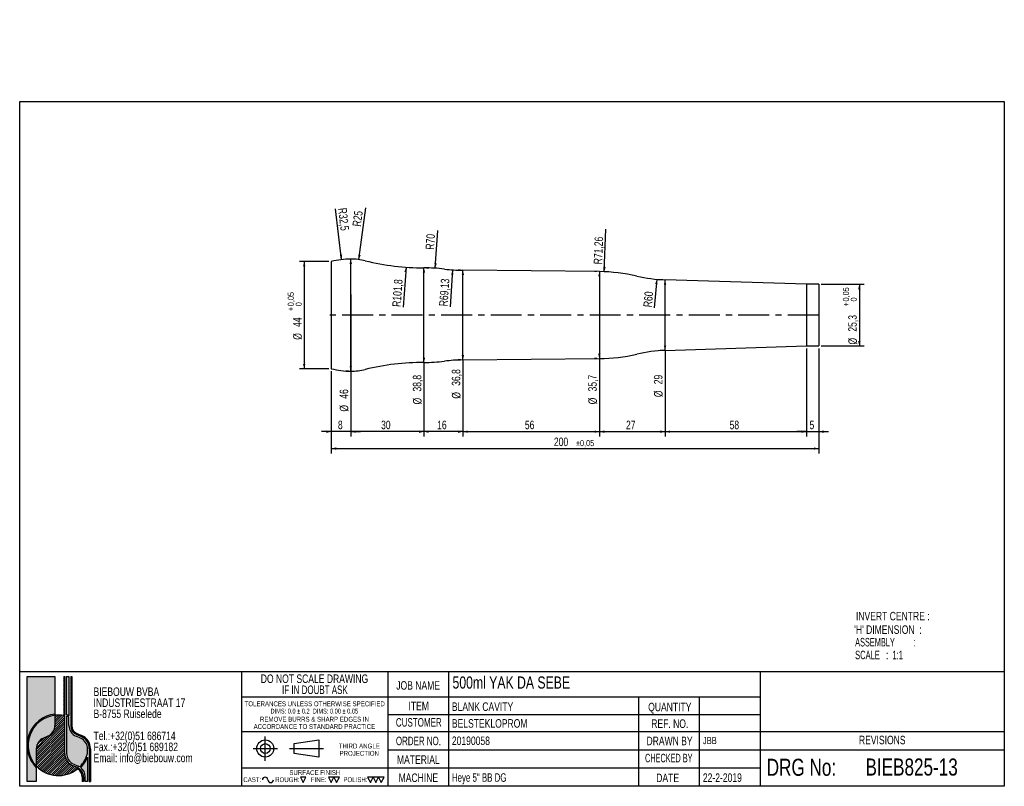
# Model space of a CAD drawing. Header units: millimetres. Extents: x 8 to 412, y 8 to 322.
import ezdxf

# ---------------------------------------------------------------- set-up
doc = ezdxf.new("R2010")
doc.units = ezdxf.units.MM
doc.linetypes.add('CENTERX2', pattern=[20.319999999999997, 12.7, -2.54, 2.54, -2.54])
for name, color, linetype in [('CENTERLINE', 4, 'CENTERX2'), ('DIMENSIONS', 2, 'Continuous'), ('HATCH', 3, 'Continuous'), ('TEXT', 2, 'Continuous')]:
    doc.layers.add(name, color=color, linetype=linetype)
doc.layers.add('OUTLINE', color=7, linetype='Continuous', lineweight=25)
doc.styles.add('SLDTEXTSTYLE0', font='TXT', dxfattribs={"width": 0.75})
doc.styles.add('SLDTEXTSTYLE1', font='TXT', dxfattribs={"width": 0.6607142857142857})
doc.styles.add('SLDTEXTSTYLE2', font='TXT', dxfattribs={"width": 0.6923076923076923})
doc.styles.add('SLDTEXTSTYLE3', font='TXT', dxfattribs={"width": 0.7025307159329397})
doc.styles.add('SLDTEXTSTYLE4', font='TXT', dxfattribs={"width": 0.6968736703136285})
doc.styles.add('SLDTEXTSTYLE5', font='TXT', dxfattribs={"width": 0.620207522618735})
doc.styles.add('SLDTEXTSTYLE6', font='TXT', dxfattribs={"width": 0.7})
doc.styles.add('SLDTEXTSTYLE7', font='TXT', dxfattribs={"width": 0.6911764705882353})
doc.styles.add('SLDTEXTSTYLE8', font='TXT', dxfattribs={"width": 0.625})
doc.dimstyles.new('SLDDIMSTYLE0', dxfattribs={"dimtxt": 3.5, "dimasz": 2, "dimexe": 0, "dimexo": 0.0625, "dimgap": 0.875, "dimtad": 1, "dimrnd": 1e-09, "dimzin": 12, "dimdsep": 46, "dimtxsty": 'SLDTEXTSTYLE0', "dimsah": 1, "dimcen": 0.09, "dimadec": 0, "dimazin": 3, "dimtol": 1, "dimtp": 0.05, "dimtfac": 1, "dimtofl": 0, "dimtmove": 0, "dimatfit": 3, "dimfxl": 0, "dimfrac": 2, "dimtolj": 1, "dimarcsym": 0})
doc.dimstyles.new('SLDDIMSTYLE1', dxfattribs={"dimtxt": 3.5, "dimasz": 2, "dimexe": 0, "dimexo": 0.0625, "dimgap": 0.875, "dimtad": 1, "dimrnd": 1e-09, "dimzin": 12, "dimdsep": 46, "dimtxsty": 'SLDTEXTSTYLE0', "dimsah": 1, "dimcen": 0, "dimadec": 0, "dimazin": 3, "dimtfac": 1, "dimtofl": 0, "dimtmove": 0, "dimatfit": 3, "dimfxl": 0, "dimfrac": 2, "dimtolj": 1, "dimtzin": 12, "dimarcsym": 0})
doc.dimstyles.new('SLDDIMSTYLE2', dxfattribs={"dimtxt": 3.5, "dimasz": 2, "dimexe": 0, "dimexo": 0.0625, "dimgap": 0.875, "dimtad": 1, "dimrnd": 1e-09, "dimzin": 12, "dimdsep": 46, "dimtxsty": 'SLDTEXTSTYLE0', "dimsah": 1, "dimcen": 0.09, "dimadec": 0, "dimazin": 3, "dimtfac": 1, "dimtofl": 0, "dimtmove": 0, "dimatfit": 3, "dimfxl": 0, "dimfrac": 2, "dimtolj": 1, "dimtzin": 12, "dimarcsym": 0})
doc.dimstyles.new('SLDDIMSTYLE3', dxfattribs={"dimtxt": 3.5, "dimasz": 2, "dimexe": 0, "dimexo": 0.0625, "dimgap": 0.875, "dimtad": 1, "dimrnd": 1e-09, "dimzin": 12, "dimdsep": 46, "dimtxsty": 'SLDTEXTSTYLE0', "dimsah": 1, "dimcen": 0.09, "dimadec": 0, "dimazin": 3, "dimtfac": 1, "dimtmove": 0, "dimatfit": 0, "dimfxl": 0, "dimfrac": 2, "dimtolj": 1, "dimtzin": 12, "dimarcsym": 0})
doc.dimstyles.new('SLDDIMSTYLE4', dxfattribs={"dimtxt": 3.5, "dimasz": 2, "dimexe": 0, "dimexo": 0.0625, "dimgap": 0.875, "dimtad": 1, "dimrnd": 1e-09, "dimzin": 12, "dimdsep": 46, "dimtxsty": 'SLDTEXTSTYLE0', "dimsah": 1, "dimcen": 0.09, "dimadec": 0, "dimazin": 3, "dimtol": 1, "dimtp": 0.05, "dimtm": 0.05, "dimtfac": 1, "dimtofl": 0, "dimtmove": 0, "dimatfit": 3, "dimfxl": 0, "dimfrac": 2, "dimtolj": 1, "dimarcsym": 0})
doc.dimstyles.new('SLDDIMSTYLE5', dxfattribs={"dimtxt": 3.5, "dimasz": 2, "dimexe": 0, "dimexo": 0.0625, "dimgap": 0.875, "dimtad": 1, "dimrnd": 1e-09, "dimzin": 12, "dimdsep": 46, "dimtxsty": 'SLDTEXTSTYLE0', "dimsah": 1, "dimcen": 0, "dimadec": 0, "dimazin": 3, "dimtfac": 1, "dimtofl": 0, "dimtmove": 0, "dimatfit": 3, "dimfxl": 0, "dimfrac": 2, "dimtolj": 1, "dimtzin": 12, "dimarcsym": 0})

# ---------------------------------------------------------------- blocks, each defined once
blk = doc.blocks.new('SW_NOTE_0')
at = {"layer": 'TEXT', "color": 0, "char_height": 3.5, "attachment_point": 2}
for s, insert, style in [('DO NOT SCALE DRAWING', (28.71093750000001, 4.497652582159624), 'SLDTEXTSTYLE0'), ('IF IN DOUBT ASK', (28.89079850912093, -0.02804194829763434), 'SLDTEXTSTYLE6')]:
    blk.add_mtext(s, dxfattribs=dict(at, insert=insert, style=style))
blk = doc.blocks.new('SW_NOTE_0_1')
at = {"layer": 'TEXT', "color": 0, "char_height": 2, "attachment_point": 2}
for s, insert, style in [('TOLERANCES UNLESS OTHERWISE SPECIFIED', (27.09375, 2.570087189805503), 'SLDTEXTSTYLE0'), ('DIMS: 0.0 ± 0.2  DIMS: 0.00 ± 0.05', (26.93194648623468, -0.4299128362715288), 'SLDTEXTSTYLE7')]:
    blk.add_mtext(s, dxfattribs=dict(at, insert=insert, style=style))
blk = doc.blocks.new('SW_NOTE_0_2')
at = {"layer": 'TEXT', "color": 0, "char_height": 2, "attachment_point": 2, "style": 'SLDTEXTSTYLE0'}
for s, insert in [('REMOVE BURRS & SHARP EDGES IN', (21.78125, 2.570087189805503)), ('ACCORDANCE TO STANDARD PRACTICE', (21.7472258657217, -0.4299128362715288))]:
    blk.add_mtext(s, dxfattribs=dict(at, insert=insert))
blk = doc.blocks.new('SW_NOTE_0_3')
at = {"layer": 'TEXT', "color": 0, "char_height": 2, "attachment_point": 2, "style": 'SLDTEXTSTYLE0'}
for s, insert in [('THIRD ANGLE', (8.34375000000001, 2.5700871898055)), ('PROJECTION', (8.329166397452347, -0.4299128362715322))]:
    blk.add_mtext(s, dxfattribs=dict(at, insert=insert))
blk = doc.blocks.new('SW_NOTE_0_4')
at = {"layer": 'TEXT', "color": 0, "char_height": 3.5, "attachment_point": 1, "style": 'SLDTEXTSTYLE0'}
for s, insert in [('BIEBOUW BVBA', (0, 4.497652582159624)), ('INDUSTRIESTRAAT 17', (0, -0.02804194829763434)), ('B-8755 Ruiselede', (0, -4.553736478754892)), ('Tel.:+32(0)51 686714', (0, -13.60512553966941)), ('Fax.:+32(0)51 689182', (0, -18.13082007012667)), ('Email: info@biebouw.com', (0, -22.65651460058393))]:
    blk.add_mtext(s, dxfattribs=dict(at, insert=insert))
blk = doc.blocks.new('_D')
at = {"layer": 'DIMENSIONS'}
for p, q in [((134.8672659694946, 223.2952952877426), (122.7406205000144, 223.2952952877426)), ((124.7406205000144, 223.2952952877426), (124.7406205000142, 179.2952952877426)), ((134.8672659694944, 179.2952952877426), (122.7406205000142, 179.2952952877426))]:
    blk.add_line(p, q, dxfattribs=at)
for points in [[(124.7406205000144, 223.2952952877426), (124.2406205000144, 221.2952952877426), (125.2406205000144, 221.2952952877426)], [(124.7406205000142, 179.2952952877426), (125.2406205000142, 181.2952952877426), (124.2406205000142, 181.2952952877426)]]:
    blk.add_solid(points, dxfattribs=at)
at = {"layer": 'DIMENSIONS', "attachment_point": 1, "rotation": 90.0000000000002, "style": 'SLDTEXTSTYLE0'}
for s, insert, char_height in [('0,05', (117.9922567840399, 204.9449305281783), 2.5), ('0', (121.2248956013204, 204.9449305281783), 2.5), ('+', (117.9922567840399, 202.9240965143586), 2.5), ('44', (120.1754112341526, 196.4588188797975), 3.5), ('%%c', (120.2288834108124, 191.1803814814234), 3.5)]:
    blk.add_mtext(s, dxfattribs=dict(at, insert=insert, char_height=char_height))
blk = doc.blocks.new('_D_1')
at = {"layer": 'DIMENSIONS'}
blk.add_line((140.0756566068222, 224.0733636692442), (137.6208722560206, 244.9710062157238), dxfattribs=at)
blk.add_solid([(140.0756566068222, 224.0733636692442), (140.3389124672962, 226.1180387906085), (139.3457411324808, 226.0013738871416)], dxfattribs=at)
at = {"layer": 'DIMENSIONS', "insert": (142.0971282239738, 245.4968187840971), "char_height": 3.5, "attachment_point": 1, "rotation": 276.6996634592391, "style": 'SLDTEXTSTYLE0'}
blk.add_mtext('R32,5', dxfattribs=at)
blk = doc.blocks.new('_D_2')
at = {"layer": 'DIMENSIONS'}
blk.add_line((147.1753829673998, 224.0754559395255), (150.0040334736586, 245.2640698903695), dxfattribs=at)
blk.add_solid([(147.1753829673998, 224.0754559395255), (147.9356355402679, 225.99170645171), (146.9444291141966, 226.1240311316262)], dxfattribs=at)
at = {"layer": 'DIMENSIONS', "insert": (144.4784206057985, 237.9244528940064), "char_height": 3.5, "attachment_point": 1, "rotation": 82.3960525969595, "style": 'SLDTEXTSTYLE0'}
blk.add_mtext('R25', dxfattribs=at)
blk = doc.blocks.new('_D_3')
at = {"layer": 'DIMENSIONS'}
blk.add_line((166.5095261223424, 220.9615390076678), (165.3174814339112, 204.5118170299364), dxfattribs=at)
blk.add_solid([(166.5095261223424, 220.9615390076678), (165.8662809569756, 219.0029079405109), (166.8636655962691, 218.9306315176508)], dxfattribs=at)
at = {"layer": 'DIMENSIONS', "insert": (160.8184103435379, 204.8378464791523), "char_height": 3.5, "attachment_point": 1, "rotation": 85.85525204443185, "style": 'SLDTEXTSTYLE0'}
blk.add_mtext('R101,8', dxfattribs=at)
blk = doc.blocks.new('_D_4')
at = {"layer": 'DIMENSIONS'}
for p, q in [((336.8672659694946, 213.9452952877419), (354.5192482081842, 213.9452952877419)), ((352.5192482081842, 213.9452952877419), (352.5192482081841, 188.6452952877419)), ((336.8672659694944, 188.645295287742), (354.5192482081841, 188.6452952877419))]:
    blk.add_line(p, q, dxfattribs=at)
for points in [[(352.5192482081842, 213.9452952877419), (352.0192482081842, 211.9452952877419), (353.0192482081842, 211.9452952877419)], [(352.5192482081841, 188.6452952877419), (353.0192482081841, 190.6452952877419), (352.0192482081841, 190.6452952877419)]]:
    blk.add_solid(points, dxfattribs=at)
at = {"layer": 'DIMENSIONS', "attachment_point": 1, "rotation": 90.0000000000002, "style": 'SLDTEXTSTYLE0'}
for s, insert, char_height in [('0,05', (345.7708844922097, 206.8845140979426), 2.5), ('+', (345.7708844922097, 204.8636800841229), 2.5), ('0', (349.0035233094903, 206.8845140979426), 2.5), ('25,3', (347.9540389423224, 194.5192353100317), 3.5), ('%%c', (348.0075111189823, 189.2407979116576), 3.5)]:
    blk.add_mtext(s, dxfattribs=dict(at, insert=insert, char_height=char_height))
blk = doc.blocks.new('_D_5')
at = {"layer": 'DIMENSIONS'}
blk.add_line((247.8755595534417, 219.0972545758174), (248.5374841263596, 236.5023966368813), dxfattribs=at)
blk.add_solid([(247.8755595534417, 219.0972545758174), (248.4512042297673, 221.0768083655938), (247.4519266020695, 221.1148112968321)], dxfattribs=at)
at = {"layer": 'DIMENSIONS', "insert": (243.4806576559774, 222.2127193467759), "char_height": 3.5, "attachment_point": 1, "rotation": 87.82206797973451, "style": 'SLDTEXTSTYLE0'}
blk.add_mtext('R71,26', dxfattribs=at)
blk = doc.blocks.new('_D_6')
at = {"layer": 'DIMENSIONS'}
for p, q in [((189.8672659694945, 181.8952952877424), (189.8672659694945, 151.4897847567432)), ((245.8672659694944, 182.4452952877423), (245.8672659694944, 151.4897847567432)), ((189.8672659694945, 153.4897847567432), (245.8672659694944, 153.4897847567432))]:
    blk.add_line(p, q, dxfattribs=at)
for points in [[(189.8672659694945, 153.4897847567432), (191.8672659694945, 152.9897847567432), (191.8672659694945, 153.9897847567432)], [(245.8672659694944, 153.4897847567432), (243.8672659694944, 153.9897847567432), (243.8672659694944, 152.9897847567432)]]:
    blk.add_solid(points, dxfattribs=at)
at = {"layer": 'DIMENSIONS', "insert": (215.2811547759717, 158.0015216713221), "char_height": 3.5, "attachment_point": 1, "style": 'SLDTEXTSTYLE0'}
blk.add_mtext('56', dxfattribs=at)
blk = doc.blocks.new('_D_7')
at = {"layer": 'DIMENSIONS'}
for p, q in [((330.8672659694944, 187.645295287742), (330.8672659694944, 151.4897847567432)), ((272.8672659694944, 185.7952952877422), (272.8672659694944, 151.4897847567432)), ((272.8672659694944, 153.4897847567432), (330.8672659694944, 153.4897847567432))]:
    blk.add_line(p, q, dxfattribs=at)
for points in [[(272.8672659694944, 153.4897847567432), (274.8672659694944, 152.9897847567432), (274.8672659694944, 153.9897847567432)], [(330.8672659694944, 153.4897847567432), (328.8672659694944, 153.9897847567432), (328.8672659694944, 152.9897847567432)]]:
    blk.add_solid(points, dxfattribs=at)
at = {"layer": 'DIMENSIONS', "insert": (299.2811547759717, 158.0015216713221), "char_height": 3.5, "attachment_point": 1, "style": 'SLDTEXTSTYLE0'}
blk.add_mtext('58', dxfattribs=at)
blk = doc.blocks.new('_D_8')
at = {"layer": 'DIMENSIONS'}
for p, q in [((330.8672659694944, 187.645295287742), (330.8672659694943, 151.4897847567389)), ((335.8672659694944, 187.645295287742), (335.8672659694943, 151.4897847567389)), ((330.8672659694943, 153.4897847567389), (326.8672659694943, 153.4897847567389)), ((330.8672659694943, 153.4897847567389), (335.8672659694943, 153.4897847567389)), ((335.8672659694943, 153.4897847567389), (339.8672659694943, 153.4897847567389))]:
    blk.add_line(p, q, dxfattribs=at)
for points in [[(330.8672659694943, 153.4897847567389), (328.8672659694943, 153.9897847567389), (328.8672659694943, 152.9897847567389)], [(335.8672659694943, 153.4897847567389), (337.8672659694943, 152.9897847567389), (337.8672659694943, 153.9897847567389)]]:
    blk.add_solid(points, dxfattribs=at)
at = {"layer": 'DIMENSIONS', "insert": (332.0742103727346, 158.0015216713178), "char_height": 3.5, "attachment_point": 1, "style": 'SLDTEXTSTYLE0'}
blk.add_mtext('5', dxfattribs=at)
blk = doc.blocks.new('_D_9')
at = {"layer": 'DIMENSIONS'}
for p, q in [((335.8672659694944, 187.645295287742), (335.8672659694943, 144.5529712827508)), ((135.8672659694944, 178.2952952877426), (135.8672659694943, 144.5529712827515)), ((135.8672659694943, 146.5529712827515), (335.8672659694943, 146.5529712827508))]:
    blk.add_line(p, q, dxfattribs=at)
for points in [[(135.8672659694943, 146.5529712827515), (137.8672659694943, 146.0529712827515), (137.8672659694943, 147.0529712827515)], [(335.8672659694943, 146.5529712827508), (333.8672659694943, 147.0529712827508), (333.8672659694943, 146.0529712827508)]]:
    blk.add_solid(points, dxfattribs=at)
at = {"layer": 'DIMENSIONS', "attachment_point": 1, "style": 'SLDTEXTSTYLE0'}
for s, insert, char_height in [('200', (227.1940022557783, 151.06470819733), 3.5), ('±0,05', (236.2453913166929, 150.0534182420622), 2.5)]:
    blk.add_mtext(s, dxfattribs=dict(at, insert=insert, char_height=char_height))
blk = doc.blocks.new('_D_10')
at = {"layer": 'DIMENSIONS'}
for p, q in [((271.8672659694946, 215.7952952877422), (270.7964170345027, 215.7952952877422)), ((272.7964170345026, 186.7952952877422), (272.7964170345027, 215.7952952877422)), ((271.8672659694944, 186.7952952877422), (270.7964170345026, 186.7952952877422)), ((272.7964170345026, 186.7952952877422), (272.7964170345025, 167.6474876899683))]:
    blk.add_line(p, q, dxfattribs=at)
for points in [[(272.7964170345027, 215.7952952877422), (272.2964170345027, 213.7952952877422), (273.2964170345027, 213.7952952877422)], [(272.7964170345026, 186.7952952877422), (273.2964170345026, 188.7952952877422), (272.2964170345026, 188.7952952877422)]]:
    blk.add_solid(points, dxfattribs=at)
at = {"layer": 'DIMENSIONS', "char_height": 3.5, "attachment_point": 1, "rotation": 89.99999999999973, "style": 'SLDTEXTSTYLE0'}
for s, insert in [('29', (268.2312077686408, 172.9259250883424)), ('%%c', (268.2846799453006, 167.6474876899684))]:
    blk.add_mtext(s, dxfattribs=dict(at, insert=insert))
blk = doc.blocks.new('_D_11')
at = {"layer": 'DIMENSIONS'}
for p, q in [((245.8672659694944, 182.4452952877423), (245.8672659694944, 151.4897847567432)), ((272.8672659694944, 185.7952952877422), (272.8672659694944, 151.4897847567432)), ((245.8672659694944, 153.4897847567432), (272.8672659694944, 153.4897847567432))]:
    blk.add_line(p, q, dxfattribs=at)
for points in [[(245.8672659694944, 153.4897847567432), (247.8672659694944, 152.9897847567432), (247.8672659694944, 153.9897847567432)], [(272.8672659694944, 153.4897847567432), (270.8672659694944, 153.9897847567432), (270.8672659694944, 152.9897847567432)]]:
    blk.add_solid(points, dxfattribs=at)
at = {"layer": 'DIMENSIONS', "insert": (256.7811547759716, 158.0015216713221), "char_height": 3.5, "attachment_point": 1, "style": 'SLDTEXTSTYLE0'}
blk.add_mtext('27', dxfattribs=at)
blk = doc.blocks.new('_D_12')
at = {"layer": 'DIMENSIONS'}
for p, q in [((188.8672659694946, 219.6952952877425), (187.8548674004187, 219.6952952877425)), ((189.8548674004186, 182.8952952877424), (189.8548674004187, 219.6952952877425)), ((188.8672659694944, 182.8952952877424), (187.8548674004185, 182.8952952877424)), ((189.8548674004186, 182.8952952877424), (189.8548674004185, 167.0173698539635))]:
    blk.add_line(p, q, dxfattribs=at)
for points in [[(189.8548674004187, 219.6952952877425), (189.3548674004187, 217.6952952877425), (190.3548674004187, 217.6952952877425)], [(189.8548674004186, 182.8952952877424), (190.3548674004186, 184.8952952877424), (189.3548674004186, 184.8952952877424)]]:
    blk.add_solid(points, dxfattribs=at)
at = {"layer": 'DIMENSIONS', "char_height": 3.5, "attachment_point": 1, "rotation": 89.99999999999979, "style": 'SLDTEXTSTYLE0'}
for s, insert in [('36,8', (185.2896581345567, 172.2958072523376)), ('%%c', (185.3431303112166, 167.0173698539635))]:
    blk.add_mtext(s, dxfattribs=dict(at, insert=insert))
blk = doc.blocks.new('_D_13')
at = {"layer": 'DIMENSIONS'}
for p, q in [((244.8672659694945, 219.1452952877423), (243.8415236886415, 219.1452952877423)), ((245.8415236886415, 219.1452952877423), (245.8415236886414, 183.4452952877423)), ((244.8672659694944, 183.4452952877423), (243.8415236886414, 183.4452952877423)), ((245.8415236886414, 183.4452952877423), (245.8415236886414, 164.7030586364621))]:
    blk.add_line(p, q, dxfattribs=at)
for points in [[(245.8415236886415, 219.1452952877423), (245.3415236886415, 217.1452952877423), (246.3415236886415, 217.1452952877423)], [(245.8415236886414, 183.4452952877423), (246.3415236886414, 185.4452952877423), (245.3415236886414, 185.4452952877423)]]:
    blk.add_solid(points, dxfattribs=at)
at = {"layer": 'DIMENSIONS', "char_height": 3.5, "attachment_point": 1, "rotation": 90.00000000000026, "style": 'SLDTEXTSTYLE0'}
for s, insert in [('35,7', (241.2763144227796, 169.9814960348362)), ('%%c', (241.3297865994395, 164.7030586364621))]:
    blk.add_mtext(s, dxfattribs=dict(at, insert=insert))
blk = doc.blocks.new('_D_14')
at = {"layer": 'DIMENSIONS'}
blk.add_line((269.410651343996, 216.0055367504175), (268.3621731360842, 204.3364723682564), dxfattribs=at)
blk.add_solid([(269.410651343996, 216.0055367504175), (268.7336763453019, 214.0583067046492), (269.7296640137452, 213.9688161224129)], dxfattribs=at)
at = {"layer": 'DIMENSIONS', "insert": (263.8708607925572, 204.7400216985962), "char_height": 3.5, "attachment_point": 1, "rotation": 84.86569865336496, "style": 'SLDTEXTSTYLE0'}
blk.add_mtext('R60', dxfattribs=at)
blk = doc.blocks.new('_D_15')
at = {"layer": 'DIMENSIONS'}
blk.add_line((178.5133973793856, 220.5409355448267), (179.5403093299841, 235.9785795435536), dxfattribs=at)
blk.add_solid([(178.5133973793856, 220.5409355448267), (179.1450414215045, 222.5033386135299), (178.147246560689, 222.5697119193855)], dxfattribs=at)
at = {"layer": 'DIMENSIONS', "insert": (174.5087285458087, 228.2893358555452), "char_height": 3.5, "attachment_point": 1, "rotation": 86.19429191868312, "style": 'SLDTEXTSTYLE0'}
blk.add_mtext('R70', dxfattribs=at)
blk = doc.blocks.new('_D_16')
at = {"layer": 'DIMENSIONS'}
blk.add_line((185.6366866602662, 219.8665081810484), (184.5611294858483, 204.759371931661), dxfattribs=at)
blk.add_solid([(185.6366866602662, 219.8665081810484), (184.9959179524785, 217.9070655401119), (185.9933931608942, 217.836049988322)], dxfattribs=at)
at = {"layer": 'DIMENSIONS', "insert": (180.0625812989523, 205.0796474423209), "char_height": 3.5, "attachment_point": 1, "rotation": 85.92768077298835, "style": 'SLDTEXTSTYLE0'}
blk.add_mtext('R69,13', dxfattribs=at)
blk = doc.blocks.new('_D_17')
at = {"layer": 'DIMENSIONS'}
for p, q in [((189.8672659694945, 181.8952952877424), (189.8672659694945, 151.4897847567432)), ((173.8672659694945, 180.8952952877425), (173.8672659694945, 151.4897847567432)), ((189.8672659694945, 153.4897847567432), (173.8672659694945, 153.4897847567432))]:
    blk.add_line(p, q, dxfattribs=at)
for points in [[(173.8672659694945, 153.4897847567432), (175.8672659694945, 152.9897847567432), (175.8672659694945, 153.9897847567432)], [(189.8672659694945, 153.4897847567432), (187.8672659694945, 153.9897847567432), (187.8672659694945, 152.9897847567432)]]:
    blk.add_solid(points, dxfattribs=at)
at = {"layer": 'DIMENSIONS', "insert": (179.2811547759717, 158.0015216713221), "char_height": 3.5, "attachment_point": 1, "style": 'SLDTEXTSTYLE0'}
blk.add_mtext('16', dxfattribs=at)
blk = doc.blocks.new('_D_18')
at = {"layer": 'DIMENSIONS'}
for p, q in [((143.8672659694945, 209.7952952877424), (143.8672659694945, 151.4897847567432)), ((173.8672659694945, 180.8952952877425), (173.8672659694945, 151.4897847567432)), ((173.8672659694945, 153.4897847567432), (143.8672659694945, 153.4897847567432))]:
    blk.add_line(p, q, dxfattribs=at)
for points in [[(143.8672659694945, 153.4897847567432), (145.8672659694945, 152.9897847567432), (145.8672659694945, 153.9897847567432)], [(173.8672659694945, 153.4897847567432), (171.8672659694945, 153.9897847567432), (171.8672659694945, 152.9897847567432)]]:
    blk.add_solid(points, dxfattribs=at)
at = {"layer": 'DIMENSIONS', "insert": (156.2811547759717, 158.0015216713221), "char_height": 3.5, "attachment_point": 1, "style": 'SLDTEXTSTYLE0'}
blk.add_mtext('30', dxfattribs=at)
blk = doc.blocks.new('_D_19')
at = {"layer": 'DIMENSIONS'}
for p, q in [((143.8672659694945, 209.7952952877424), (143.8672659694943, 151.4897847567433)), ((135.8672659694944, 178.2952952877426), (135.8672659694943, 151.4897847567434)), ((135.8672659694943, 153.4897847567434), (131.8672659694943, 153.4897847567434)), ((143.8672659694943, 153.4897847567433), (135.8672659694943, 153.4897847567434)), ((143.8672659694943, 153.4897847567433), (147.8672659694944, 153.4897847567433))]:
    blk.add_line(p, q, dxfattribs=at)
for points in [[(135.8672659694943, 153.4897847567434), (133.8672659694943, 153.9897847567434), (133.8672659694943, 152.9897847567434)], [(143.8672659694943, 153.4897847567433), (145.8672659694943, 152.9897847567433), (145.8672659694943, 153.9897847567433)]]:
    blk.add_solid(points, dxfattribs=at)
at = {"layer": 'DIMENSIONS', "insert": (138.5742103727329, 158.0015216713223), "char_height": 3.5, "attachment_point": 1, "style": 'SLDTEXTSTYLE0'}
blk.add_mtext('8', dxfattribs=at)
blk = doc.blocks.new('_D_20')
at = {"layer": 'DIMENSIONS'}
for p, q in [((142.8672659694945, 224.2952952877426), (141.845714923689, 224.2952952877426)), ((143.845714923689, 178.2952952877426), (143.845714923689, 224.2952952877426)), ((142.8672659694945, 178.2952952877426), (141.845714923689, 178.2952952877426)), ((143.845714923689, 178.2952952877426), (143.845714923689, 161.7194708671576))]:
    blk.add_line(p, q, dxfattribs=at)
for points in [[(143.845714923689, 224.2952952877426), (143.345714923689, 222.2952952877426), (144.345714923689, 222.2952952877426)], [(143.845714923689, 178.2952952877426), (144.345714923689, 180.2952952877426), (143.345714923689, 180.2952952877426)]]:
    blk.add_solid(points, dxfattribs=at)
at = {"layer": 'DIMENSIONS', "char_height": 3.5, "attachment_point": 1, "rotation": 89.99999999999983, "style": 'SLDTEXTSTYLE0'}
for s, insert in [('46', (139.2805056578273, 166.9979082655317)), ('%%c', (139.3339778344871, 161.7194708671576))]:
    blk.add_mtext(s, dxfattribs=dict(at, insert=insert))
blk = doc.blocks.new('_D_21')
at = {"layer": 'DIMENSIONS'}
for p, q in [((173.8799860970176, 181.8952952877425), (173.8799860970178, 220.6952952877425)), ((174.8672659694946, 220.6952952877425), (175.8799860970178, 220.6952952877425)), ((173.8799860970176, 181.8952952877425), (173.8799860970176, 164.6628694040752)), ((174.8672659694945, 181.8952952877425), (175.8799860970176, 181.8952952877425))]:
    blk.add_line(p, q, dxfattribs=at)
for points in [[(173.8799860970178, 220.6952952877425), (173.3799860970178, 218.6952952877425), (174.3799860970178, 218.6952952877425)], [(173.8799860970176, 181.8952952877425), (174.3799860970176, 183.8952952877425), (173.3799860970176, 183.8952952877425)]]:
    blk.add_solid(points, dxfattribs=at)
at = {"layer": 'DIMENSIONS', "char_height": 3.5, "attachment_point": 1, "rotation": 89.99999999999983, "style": 'SLDTEXTSTYLE0'}
for s, insert in [('38,8', (169.3147768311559, 169.9413068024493)), ('%%c', (169.3682490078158, 164.6628694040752))]:
    blk.add_mtext(s, dxfattribs=dict(at, insert=insert))

msp = doc.modelspace()

# ---------------------------------------------------------------- hatches: boundary and pattern name
at = {"layer": 'HATCH'}
h = msp.add_hatch(color=256, dxfattribs=at)
edge = h.paths.add_edge_path(flags=0)
edge.add_arc((23.90000000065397, 24.81111111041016), 12.89999999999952, 96.37937020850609, 180, ccw=False)
edge.add_line((22.46666666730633, 37.63123418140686), (22.46666666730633, 52.99999999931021))
edge.add_line((22.46666666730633, 52.99999999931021), (11.00000000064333, 52.99999999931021))
edge.add_line((11.00000000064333, 52.99999999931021), (11.00000000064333, 24.81111111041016))
h = msp.add_hatch(dxfattribs=at)
h.set_pattern_fill('LINE', color=256, scale=0.2, angle=45.0000000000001, style=0)
h.set_pattern_definition([(45.0000000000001, (0, 0), (-0.4490128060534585, 0.4490128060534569), [])])
edge = h.paths.add_edge_path(flags=0)
edge.add_arc((19.60000000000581, 23.37777777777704), 4.77777777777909, 112.6198649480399, 179.9999999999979)
edge.add_line((14.82222222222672, 23.37777777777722), (14.82222222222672, 16.33139675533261))
edge.add_arc((23.90000000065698, 24.81111111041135), 12.42222222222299, 223.0490797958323, 308.8040060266)
edge.add_arc((30.11111111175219, 11.91111111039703), 3.583333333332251, 4.382627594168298e-11, 63.954669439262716, ccw=False)
edge.add_line((33.69444444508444, 11.91111111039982), (33.69444444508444, 9.999999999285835))
edge.add_line((33.69444444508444, 9.999999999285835), (34.17222222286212, 9.999999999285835))
edge.add_line((34.17222222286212, 9.999999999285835), (34.17222222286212, 11.91111111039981))
edge.add_arc((30.11111111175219, 11.91111111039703), 4.061111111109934, 3.922132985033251e-11, 67.38013505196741)
edge.add_line((31.67307692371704, 15.65982905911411), (29.90897435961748, 16.39487179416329))
edge.add_arc((32.02222222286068, 21.46666666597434), 5.494444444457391, 179.9999999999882, 247.3801350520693, ccw=False)
edge.add_line((26.52777777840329, 21.46666666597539), (26.5277777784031, 53.00000000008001))
edge.add_line((26.5277777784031, 53.00000000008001), (26.05000000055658, 53.00000000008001))
edge.add_line((26.05000000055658, 53.00000000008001), (26.05000000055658, 37.04586100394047))
edge.add_arc((23.90000000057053, 24.81111111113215), 12.42222222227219, 80.0332336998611, 96.62580956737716)
edge.add_line((22.46666666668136, 37.15036394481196), (22.46666666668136, 32.93333333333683))
edge.add_arc((17.6888888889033, 32.93333333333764), 4.777777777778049, 292.6198649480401, 359.9999999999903, ccw=False)
edge.add_line((19.52649572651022, 28.52307692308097), (17.7623931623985, 27.78803418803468))
h = msp.add_hatch(color=256, dxfattribs=at)
edge = h.paths.add_edge_path(flags=0)
edge.add_arc((23.90000000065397, 24.81111111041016), 12.90000000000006, 70.52877936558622, 74.97388624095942, ccw=False)
edge.add_line((28.20000000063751, 36.97334774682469), (28.20000000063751, 52.99999999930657))
edge.add_line((28.20000000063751, 52.99999999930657), (27.24444444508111, 52.99999999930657))
edge.add_line((27.24444444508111, 52.99999999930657), (27.24444444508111, 37.27003126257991))
h = msp.add_hatch(dxfattribs=at)
h.set_pattern_fill('ANSI31', color=256, scale=0.2, style=0)
h.set_pattern_definition([(45, (0, 0), (-0.4490128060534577, 0.4490128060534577), [])])
edge = h.paths.add_edge_path(flags=0)
edge.add_line((36.56111111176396, 23.37777777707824), (36.56111111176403, 9.999999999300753))
edge.add_line((36.56111111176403, 9.999999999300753), (37.03888888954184, 9.999999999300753))
edge.add_line((37.03888888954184, 9.999999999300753), (37.03888888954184, 23.37777777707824))
edge.add_arc((31.06666666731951, 23.37777777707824), 5.972222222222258, 0, 67.38013505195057)
edge.add_line((33.36367521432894, 28.89059828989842), (31.59957265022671, 29.62564102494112))
edge.add_arc((32.977777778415, 32.9333333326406), 3.583333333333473, 179.9999999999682, 247.38013505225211, ccw=False)
edge.add_line((29.39444444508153, 32.93333333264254), (29.39444444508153, 52.99999999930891))
edge.add_line((29.39444444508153, 52.99999999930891), (28.91666666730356, 52.99999999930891))
edge.add_line((28.91666666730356, 52.99999999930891), (28.91666666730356, 32.93333333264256))
edge.add_arc((32.977777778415, 32.9333333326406), 4.061111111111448, 179.9999999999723, 247.3801350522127)
edge.add_line((31.41581196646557, 29.18461538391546), (33.17991453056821, 28.4495726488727))
edge.add_arc((31.06666666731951, 23.37777777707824), 5.494444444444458, -7.958078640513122e-13, 67.38013505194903, ccw=False)
h = msp.add_hatch(color=256, dxfattribs=at)
edge = h.paths.add_edge_path(flags=0)
edge.add_arc((19.60000000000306, 23.37777777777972), 4.787777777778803, 112.6198649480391, 179.9999999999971, ccw=False)
edge.add_line((17.75854700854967, 27.79726495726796), (19.52264957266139, 28.53230769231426))
edge.add_arc((17.68888888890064, 32.93333333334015), 4.76777777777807, 292.6198649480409, 359.9999999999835)
edge.add_line((22.45666666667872, 32.93333333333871), (22.45666666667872, 37.14919823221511))
edge.add_arc((23.90000000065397, 24.81111111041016), 12.42222222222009, 96.67224550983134, 222.9814690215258)
edge.add_line((14.81222222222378, 16.34211471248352), (14.81222222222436, 23.37777777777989))
h = msp.add_hatch(color=256, dxfattribs=at)
edge = h.paths.add_edge_path(flags=0)
edge.add_line((28.20000000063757, 32.9333333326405), (28.20000000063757, 36.46536376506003))
edge.add_arc((23.90000000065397, 24.81111111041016), 12.42222222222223, 69.74775325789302, 74.38150172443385)
edge.add_line((27.24444444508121, 36.77465140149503), (27.24444444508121, 21.46666666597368))
edge.add_arc((32.02222222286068, 21.46666666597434), 4.77777777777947, 180.0000000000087, 247.3801350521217)
edge.add_line((30.18461538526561, 17.05641025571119), (31.94871794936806, 16.32136752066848))
edge.add_arc((30.11111111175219, 11.91111111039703), 4.777777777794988, 58.20753195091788, 67.38013505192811, ccw=False)
edge.add_arc((23.90000000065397, 24.81111111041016), 12.42222222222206, 314.6385798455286, 344.0576313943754)
edge.add_line((35.84444444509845, 21.39909530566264), (35.84444444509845, 23.37777777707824))
edge.add_arc((31.06666666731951, 23.37777777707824), 4.77777777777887, 0, 67.38013505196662)
edge.add_line((32.9042735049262, 27.78803418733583), (31.14017094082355, 28.52307692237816))
edge.add_arc((32.977777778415, 32.9333333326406), 4.777777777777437, 180.0000000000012, 247.3801350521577, ccw=False)
h = msp.add_hatch(color=256, dxfattribs=at)
edge = h.paths.add_edge_path(flags=0)
edge.add_arc((23.90000000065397, 24.81111111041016), 12.89999999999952, 180, 225.2750868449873, ccw=False)
edge.add_line((11.00000000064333, 24.81111111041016), (11.00000000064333, 9.999999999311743))
edge.add_line((11.00000000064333, 9.999999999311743), (14.82222222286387, 9.999999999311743))
edge.add_line((14.82222222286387, 9.999999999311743), (14.82222222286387, 15.64574419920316))
h = msp.add_hatch(color=256, dxfattribs=at)
edge = h.paths.add_edge_path(flags=0)
edge.add_arc((23.90000000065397, 24.81111111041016), 12.89999999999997, 315.0375474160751, 337.8083934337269, ccw=False)
edge.add_arc((30.11111111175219, 11.91111111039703), 4.77777777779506, 5.638867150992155e-11, 52.37874481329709, ccw=False)
edge.add_line((34.88888888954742, 11.91111111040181), (34.88888888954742, 9.999999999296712))
edge.add_line((34.88888888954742, 9.999999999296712), (35.84444444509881, 9.999999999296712))
edge.add_line((35.84444444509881, 9.999999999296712), (35.84444444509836, 19.93871468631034))

# ---------------------------------------------------------------- linework, layer by layer
at = {"layer": 'CENTERLINE'}
msp.add_line((335.8672659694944, 201.295295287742), (133.5588978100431, 201.2952952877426), dxfattribs=at)
at = {"layer": 'OUTLINE'}
for p, q in [((8.000000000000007, 289), (412, 289)), ((8.000000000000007, 8.000000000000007), (8.000000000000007, 289)), ((412, 289), (412, 8.000000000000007)), ((135.8672659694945, 223.2952952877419), (135.8672659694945, 179.2952952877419)), ((245.8672659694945, 219.1452952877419), (189.8672659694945, 219.6952952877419)), ((330.8672659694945, 213.9452952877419), (272.8672659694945, 215.7952952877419)), ((335.8672659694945, 213.9452952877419), (330.8672659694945, 213.9452952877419)), ((330.8672659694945, 213.9452952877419), (330.8672659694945, 188.645295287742)), ((335.8672659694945, 213.9452952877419), (335.8672659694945, 188.645295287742)), ((272.8672659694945, 186.7952952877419), (330.8672659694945, 188.645295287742)), ((330.8672659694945, 188.645295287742), (335.8672659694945, 188.645295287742)), ((189.8672659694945, 182.8952952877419), (245.8672659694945, 183.4452952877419)), ((412, 55.00000000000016), (8.000000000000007, 55.00000000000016)), ((11.00000000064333, 52.99999999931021), (22.46666666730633, 52.99999999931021)), ((11.00000000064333, 9.999999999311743), (11.00000000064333, 52.99999999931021)), ((22.46666666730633, 52.99999999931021), (22.46666666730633, 37.63123418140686)), ((26.05000000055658, 53.00000000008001), (26.5277777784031, 53.00000000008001)), ((26.05000000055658, 53.00000000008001), (26.05000000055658, 37.04586100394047)), ((26.52777777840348, 21.46666666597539), (26.5277777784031, 53.00000000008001)), ((27.24444444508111, 52.99999999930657), (28.20000000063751, 52.99999999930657)), ((27.24444444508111, 37.27003126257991), (27.24444444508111, 52.99999999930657)), ((28.20000000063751, 52.99999999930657), (28.20000000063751, 36.97334774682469)), ((28.91666666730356, 52.99999999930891), (29.39444444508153, 52.99999999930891)), ((28.91666666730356, 52.99999999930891), (28.91666666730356, 32.93333333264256)), ((29.39444444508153, 52.99999999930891), (29.39444444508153, 32.93333333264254)), ((99.00000000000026, 55.00000000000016), (99.00000000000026, 8.000000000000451)), ((158.9999999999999, 55.00000000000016), (158.9999999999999, 8.000000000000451)), ((183.9999999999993, 55.00000000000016), (183.9999999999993, 8.000000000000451)), ((311.9999999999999, 8.000000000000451), (311.9999999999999, 55.00000000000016)), ((158.9999999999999, 44.50000000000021), (99.00000000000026, 44.50000000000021)), ((311.9999999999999, 44.50000000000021), (158.9999999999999, 44.50000000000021)), ((261.9999999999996, 8.000000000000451), (261.9999999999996, 44.50000000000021)), ((287.0000000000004, 8.000000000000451), (287, 44.50000000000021)), ((22.45666666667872, 37.14919823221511), (22.45666666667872, 32.93333333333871)), ((22.46666666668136, 37.15036394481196), (22.46666666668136, 32.93333333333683)), ((27.24444444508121, 36.77465140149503), (27.24444444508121, 21.46666666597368)), ((28.20000000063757, 32.9333333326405), (28.20000000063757, 36.46536376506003)), ((158.9999999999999, 37.49999999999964), (311.9999999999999, 37.49999999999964)), ((19.52264957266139, 28.53230769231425), (17.75854700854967, 27.79726495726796)), ((19.52649572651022, 28.52307692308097), (17.7623931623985, 27.78803418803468)), ((32.9042735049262, 27.78803418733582), (31.14017094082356, 28.52307692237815)), ((31.41581196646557, 29.18461538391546), (33.17991453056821, 28.4495726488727)), ((31.59957265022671, 29.62564102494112), (33.36367521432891, 28.89059828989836)), ((99.00000000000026, 30.49999999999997), (412, 30.49999999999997)), ((108.7756903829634, 18.50000000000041), (108.7756903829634, 28.50000000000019)), ((120.6745526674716, 25.50000000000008), (130.6745526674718, 27.00000000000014)), ((120.6745526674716, 21.50000000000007), (120.6745526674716, 25.50000000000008)), ((130.6745526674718, 27.00000000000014), (130.6745526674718, 20.00000000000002)), ((14.81222222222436, 23.37777777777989), (14.81222222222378, 16.34211471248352)), ((14.82222222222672, 23.37777777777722), (14.82222222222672, 16.33139675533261)), ((35.84444444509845, 21.39909530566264), (35.84444444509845, 23.37777777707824)), ((36.56111111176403, 23.37777777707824), (36.56111111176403, 9.999999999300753)), ((37.03888888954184, 23.37777777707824), (37.03888888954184, 9.999999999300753)), ((103.775690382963, 23.5000000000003), (113.7756903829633, 23.5000000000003)), ((118.6745526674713, 23.5000000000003), (132.6745526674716, 23.5000000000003)), ((130.6745526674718, 20.00000000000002), (120.6745526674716, 21.50000000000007)), ((158.9999999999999, 23.00000000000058), (311.9999999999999, 23.00000000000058)), ((311.9999999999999, 23.00000000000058), (412, 23.00000000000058)), ((31.67307692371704, 15.65982905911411), (29.90897435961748, 16.39487179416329)), ((30.18461538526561, 17.05641025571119), (31.94871794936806, 16.32136752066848)), ((35.84444444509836, 19.93871468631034), (35.84444444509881, 9.999999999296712)), ((14.82222222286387, 15.64574419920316), (14.82222222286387, 9.999999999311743)), ((311.9999999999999, 15.50000000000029), (99.00000000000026, 15.50000000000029)), ((14.82222222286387, 9.999999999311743), (11.00000000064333, 9.999999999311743)), ((33.69444444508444, 11.91111111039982), (33.69444444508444, 9.999999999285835)), ((34.17222222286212, 9.999999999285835), (33.69444444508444, 9.999999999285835)), ((34.17222222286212, 11.91111111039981), (34.17222222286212, 9.999999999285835)), ((34.88888888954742, 9.999999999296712), (34.88888888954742, 11.91111111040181)), ((35.84444444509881, 9.999999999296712), (34.88888888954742, 9.999999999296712)), ((36.56111111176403, 9.999999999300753), (37.03888888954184, 9.999999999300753)), ((125.4186458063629, 11.75000000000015), (123.1686458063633, 11.75000000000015)), ((123.1686458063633, 11.75000000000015), (124.2936458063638, 9.500000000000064)), ((124.2936458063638, 9.500000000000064), (125.4186458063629, 11.75000000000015)), ((136.9316093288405, 11.75000000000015), (134.6816093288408, 11.75000000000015)), ((134.6816093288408, 11.75000000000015), (135.8066093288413, 9.500000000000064)), ((135.8066093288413, 9.500000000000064), (136.9316093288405, 11.75000000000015)), ((139.181609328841, 11.75000000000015), (136.9316093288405, 11.75000000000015)), ((136.9316093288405, 11.75000000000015), (138.0566093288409, 9.500000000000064)), ((138.0566093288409, 9.500000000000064), (139.181609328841, 11.75000000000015)), ((152.9999999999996, 11.75000000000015), (150.75, 11.75000000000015)), ((150.75, 11.75000000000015), (151.875, 9.500000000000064)), ((151.875, 9.500000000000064), (152.9999999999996, 11.75000000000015)), ((155.2499999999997, 11.75000000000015), (152.9999999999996, 11.75000000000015)), ((152.9999999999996, 11.75000000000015), (154.1249999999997, 9.500000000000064)), ((154.1249999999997, 9.500000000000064), (155.2499999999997, 11.75000000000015)), ((157.4999999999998, 11.75000000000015), (155.2499999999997, 11.75000000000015)), ((155.2499999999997, 11.75000000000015), (156.3749999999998, 9.500000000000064)), ((156.3749999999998, 9.500000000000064), (157.4999999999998, 11.75000000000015)), ((412, 8.000000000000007), (8.000000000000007, 8.000000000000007))]:
    msp.add_line(p, q, dxfattribs=at)
for radius in [3.500000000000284, 1.999999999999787]:
    msp.add_circle((108.7756903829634, 23.5000000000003), radius, dxfattribs=at)
for centre, radius, start, end in [((143.8672659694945, 191.7952952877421), 32.49999999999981, 90, 104.2500326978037), ((143.8672659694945, 199.2952952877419), 24.99999999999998, 76.31445317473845, 90), ((173.8672659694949, 322.4952952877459), 101.800000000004, 256.3144531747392, 270.0000000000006), ((173.8672659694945, 150.6952952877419), 70.00000000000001, 83.11496218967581, 90), ((190.5462201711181, 288.8251776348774), 69.13321641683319, 263.1149621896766, 269.4372916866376), ((245.1674087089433, 147.8871014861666), 71.26163051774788, 76.96181310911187, 89.43729168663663), ((274.7800862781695, 275.7647968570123), 60.00000000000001, 256.9618131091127, 268.1730816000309), ((274.7800862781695, 126.8257937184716), 60.00000000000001, 91.82691839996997, 103.0381868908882), ((173.867265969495, 80.09529528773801), 101.8000000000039, 90.00000000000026, 103.6855468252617), ((173.8672659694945, 251.895295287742), 70.00000000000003, 270.0000000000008, 276.885037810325), ((190.5462201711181, 113.7654129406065), 69.13321641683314, 90.56270831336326, 96.88503781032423), ((245.1674087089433, 254.7034890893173), 71.26163051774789, 270.5627083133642, 283.0381868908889), ((143.8672659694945, 210.7952952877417), 32.49999999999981, 255.7499673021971, 270.0000000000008), ((143.8672659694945, 203.2952952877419), 25.00000000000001, 270.0000000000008, 283.6855468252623), ((23.90000000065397, 24.81111111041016), 12.89999999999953, 96.37937020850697, 225.2750868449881), ((23.90000000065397, 24.81111111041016), 12.4222222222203, 96.67224550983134, 222.9814690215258), ((23.90000000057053, 24.81111111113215), 12.42222222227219, 80.0332336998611, 96.62580956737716), ((23.90000000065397, 24.81111111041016), 12.90000000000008, 70.52877936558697, 74.97388624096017), ((23.90000000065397, 24.81111111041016), 12.42222222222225, 69.74775325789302, 74.38150172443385), ((17.68888888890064, 32.93333333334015), 4.76777777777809, 292.6198649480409, 359.9999999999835), ((17.6888888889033, 32.93333333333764), 4.777777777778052, 292.6198649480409, 359.9999999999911), ((32.977777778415, 32.9333333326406), 4.777777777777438, 180.000000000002, 247.3801350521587), ((32.977777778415, 32.9333333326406), 4.061111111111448, 179.9999999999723, 247.3801350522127), ((32.977777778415, 32.9333333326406), 3.583333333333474, 179.999999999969, 247.380135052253), ((31.06666666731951, 23.37777777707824), 5.494444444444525, 0, 67.38013505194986), ((31.06666666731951, 23.37777777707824), 5.972222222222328, 0, 67.38013505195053), ((19.60000000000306, 23.37777777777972), 4.787777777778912, 112.6198649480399, 179.9999999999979), ((19.60000000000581, 23.37777777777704), 4.777777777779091, 112.6198649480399, 179.9999999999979), ((31.06666666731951, 23.37777777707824), 4.777777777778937, 0, 67.38013505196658), ((32.02222222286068, 21.46666666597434), 5.494444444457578, 179.999999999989, 247.3801350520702), ((32.02222222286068, 21.46666666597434), 4.77777777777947, 180.0000000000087, 247.3801350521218), ((23.90000000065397, 24.81111111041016), 12.42222222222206, 314.6385798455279, 344.0576313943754), ((23.90000000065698, 24.81111111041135), 12.42222222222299, 223.0490797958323, 308.8040060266), ((30.11111111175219, 11.91111111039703), 4.777777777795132, 58.20753195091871, 67.38013505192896), ((23.90000000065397, 24.81111111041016), 12.89999999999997, 315.0375474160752, 337.8083934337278), ((30.11111111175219, 11.91111111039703), 4.061111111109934, 3.922132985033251e-11, 67.38013505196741), ((30.11111111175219, 11.91111111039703), 3.583333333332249, 4.462125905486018e-11, 63.95466943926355), ((30.11111111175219, 11.91111111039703), 4.777777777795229, 5.721803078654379e-11, 52.37874481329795), ((108.7083627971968, 10.62500000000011), 1.125000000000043, 0, 180), ((110.9583627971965, 10.62500000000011), 1.125000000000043, 180, 0)]:
    msp.add_arc(centre, radius, start, end, dxfattribs=at)

# ---------------------------------------------------------------- block references
at = {"layer": 'TEXT'}
for name, p in [('SW_NOTE_0', (100.2468611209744, 49.38226448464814)), ('SW_NOTE_0_4', (38.31160759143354, 44.05647200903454)), ('SW_NOTE_0_1', (101.9558864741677, 40.27512196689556)), ('SW_NOTE_0_2', (107.1794997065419, 33.95369339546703)), ('SW_NOTE_0_3', (138.9888554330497, 22.95369339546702))]:
    msp.add_blockref(name, p, dxfattribs=at)

# ---------------------------------------------------------------- texts
for s, insert, char_height, attachment_point, style in [('INVERT CENTRE :', (351.1320095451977, 79.56570520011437), 3.5, 1, 'SLDTEXTSTYLE0'), ("'H' DIMENSION  :", (350.4439605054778, 74.03884452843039), 3.5, 1, 'SLDTEXTSTYLE0'), ('ASSEMBLY         :', (350.795641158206, 68.87763590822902), 3.5, 1, 'SLDTEXTSTYLE8'), ('SCALE   :  1:1', (350.795641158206, 63.64091564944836), 3.5, 1, 'SLDTEXTSTYLE1'), ('500ml YAK DA SEBE', (185.5960759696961, 53.07133401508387), 5, 1, 'SLDTEXTSTYLE0'), ('JOB NAME', (171.4869663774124, 51.12779620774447), 3.5, 2, 'SLDTEXTSTYLE0'), ('ITEM', (171.7190840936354, 42.70142053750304), 3.5, 2, 'SLDTEXTSTYLE0'), ('BLANK CAVITY', (185.3356476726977, 42.42155950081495), 3.5, 1, 'SLDTEXTSTYLE0'), ('QUANTITY', (274.7433903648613, 42.28181035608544), 3.5, 2, 'SLDTEXTSTYLE0'), ('CUSTOMER', (171.755512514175, 35.97384856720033), 3.5, 2, 'SLDTEXTSTYLE3'), ('BELSTEKLOPROM', (185.3356476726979, 35.54554165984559), 3.5, 1, 'SLDTEXTSTYLE0'), ('REF. NO.', (274.7426170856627, 35.47023184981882), 3.5, 2, 'SLDTEXTSTYLE0'), ('ORDER NO.', (171.6076364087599, 28.37054846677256), 3.5, 2, 'SLDTEXTSTYLE4'), ('20190058', (185.3356476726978, 28.42402081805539), 3.5, 1, 'SLDTEXTSTYLE0'), ('DRAWN BY', (274.6478254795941, 28.36068984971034), 3.5, 2, 'SLDTEXTSTYLE0'), ('JBB', (288.3193237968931, 28.28969580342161), 3, 1, 'SLDTEXTSTYLE0'), ('REVISIONS', (361.9190129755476, 28.73985664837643), 3.5, 2, 'SLDTEXTSTYLE0'), ('MATERIAL', (171.5708199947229, 20.70349958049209), 3.5, 2, 'SLDTEXTSTYLE0'), ('CHECKED BY', (274.3364078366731, 21.33873367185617), 3.5, 2, 'SLDTEXTSTYLE5'), ('DRG No:', (314.519950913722, 19.30280210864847), 7, 1, 'SLDTEXTSTYLE0'), ('BIEB825-13', (355.0468968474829, 19.40974681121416), 7, 1, 'SLDTEXTSTYLE0'), ('SURFACE FINISH', (129.1010282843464, 14.6361651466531), 2, 2, 'SLDTEXTSTYLE0'), ('MACHINE', (171.5683901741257, 13.25378664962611), 3.5, 2, 'SLDTEXTSTYLE0'), ('Heye 5" BB DG', (185.3285701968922, 13.3530924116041), 3.5, 1, 'SLDTEXTSTYLE2'), ('DATE', (273.8670044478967, 13.2055930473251), 3.5, 2, 'SLDTEXTSTYLE0'), ('22-2-2019', (288.3193237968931, 13.30489880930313), 3.5, 1, 'SLDTEXTSTYLE0'), ('CAST:', (99.74144781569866, 11.7193822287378), 2, 1, 'SLDTEXTSTYLE0'), ('ROUGH:', (112.8177506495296, 11.7193822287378), 2, 1, 'SLDTEXTSTYLE0'), ('FINE:', (127.4722044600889, 11.71938222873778), 2, 1, 'SLDTEXTSTYLE0'), ('POLISH:', (140.8244601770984, 11.71938222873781), 2, 1, 'SLDTEXTSTYLE0')]:
    msp.add_mtext(s, dxfattribs=dict(at, insert=insert, char_height=char_height, attachment_point=attachment_point, style=style))

# ---------------------------------------------------------------- dimensions: what is measured, and where the dimension line sits
at = {"layer": 'DIMENSIONS'}
for center, mpoint, dimstyle, picture, middle in [((173.8672659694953, 322.4952952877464), (166.5095261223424, 220.9615390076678), 'SLDDIMSTYLE1', '_D_3', (165.8379571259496, 211.6940375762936)), ((190.5462201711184, 288.8251776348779), (185.6366866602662, 219.8665081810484), 'SLDDIMSTYLE5', '_D_16', (185.0714399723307, 211.9269962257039)), ((274.7800862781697, 275.7647968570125), (269.410651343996, 216.0055367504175), 'SLDDIMSTYLE5', '_D_14', (268.7153357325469, 208.2669030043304)), ((143.8672659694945, 191.7952952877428), (140.0756566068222, 224.0733636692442), 'SLDDIMSTYLE1', '_D_1', (138.3047693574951, 239.149067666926)), ((143.8672659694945, 199.2952952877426), (147.1753829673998, 224.0754559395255), 'SLDDIMSTYLE1', '_D_2', (149.4863179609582, 241.3859457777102)), ((173.8672659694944, 150.6952952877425), (178.5133973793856, 220.5409355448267), 'SLDDIMSTYLE5', '_D_15', (179.2777580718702, 232.0314865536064)), ((245.1674087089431, 147.8871014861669), (247.8755595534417, 219.0972545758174), 'SLDDIMSTYLE1', '_D_5', (248.2643119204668, 229.3191484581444))]:
    dim = msp.add_radius_dim(center=center, mpoint=mpoint, dimstyle=dimstyle, dxfattribs=at)
    dim.commit()
    dim.dimension.update_dxf_attribs({"geometry": picture, "text_midpoint": middle, "dimtype": 164})
for base, p1, p2, dimstyle, picture, middle in [((124.7406205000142, 179.2952952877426), (135.8672659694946, 223.2952952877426), (135.8672659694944, 179.2952952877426), 'SLDDIMSTYLE0', '_D', (124.7406205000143, 201.2952952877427)), ((143.845714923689, 224.2952952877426), (143.8672659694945, 178.2952952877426), (143.8672659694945, 224.2952952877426), 'SLDDIMSTYLE2', '_D_20', (143.845714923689, 166.9448009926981)), ((173.8799860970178, 220.6952952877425), (173.8672659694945, 181.8952952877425), (173.8672659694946, 220.6952952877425), 'SLDDIMSTYLE2', '_D_21', (173.8799860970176, 171.8277830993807)), ((189.8548674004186, 219.6952952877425), (189.8672659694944, 182.8952952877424), (189.8672659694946, 219.6952952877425), 'SLDDIMSTYLE2', '_D_12', (189.8548674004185, 174.1822835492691)), ((245.8415236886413, 183.4452952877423), (245.8672659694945, 219.1452952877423), (245.8672659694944, 183.4452952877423), 'SLDDIMSTYLE2', '_D_13', (245.8415236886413, 171.8679723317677)), ((272.7964170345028, 215.7952952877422), (272.8672659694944, 186.7952952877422), (272.8672659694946, 215.7952952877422), 'SLDDIMSTYLE2', '_D_10', (272.7964170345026, 172.8728178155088)), ((352.5192482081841, 188.6452952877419), (335.8672659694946, 213.9452952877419), (335.8672659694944, 188.645295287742), 'SLDDIMSTYLE0', '_D_4', (352.5192482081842, 201.2952952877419))]:
    dim = msp.add_linear_dim(base=base, p1=p1, p2=p2, angle=90.0000000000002, text='%%c<>', dimstyle=dimstyle, dxfattribs=at)
    dim.commit()
    dim.dimension.update_dxf_attribs({"geometry": picture, "text_midpoint": middle, "dimtype": 160})
for base, p1, p2, dimstyle, picture, middle in [((135.8672659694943, 153.4897847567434), (143.8672659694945, 210.7952952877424), (135.8672659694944, 179.2952952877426), 'SLDDIMSTYLE3', '_D_19', (139.8672659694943, 153.4897847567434)), ((143.8672659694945, 153.4897847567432), (173.8672659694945, 181.8952952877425), (143.8672659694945, 210.7952952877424), 'SLDDIMSTYLE2', '_D_18', (158.8672659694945, 153.4897847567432)), ((335.8672659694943, 146.5529712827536), (135.8672659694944, 179.2952952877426), (335.8672659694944, 188.645295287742), 'SLDDIMSTYLE4', '_D_9', (235.8672659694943, 146.552971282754)), ((272.8672659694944, 153.4897847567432), (245.8672659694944, 183.4452952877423), (272.8672659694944, 186.7952952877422), 'SLDDIMSTYLE2', '_D_11', (259.3672659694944, 153.4897847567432)), ((330.8672659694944, 153.4897847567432), (272.8672659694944, 186.7952952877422), (330.8672659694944, 188.645295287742), 'SLDDIMSTYLE2', '_D_7', (301.8672659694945, 153.4897847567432)), ((335.8672659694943, 153.4897847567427), (330.8672659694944, 188.645295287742), (335.8672659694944, 188.645295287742), 'SLDDIMSTYLE3', '_D_8', (333.3672659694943, 153.4897847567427)), ((173.8672659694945, 153.4897847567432), (189.8672659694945, 182.8952952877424), (173.8672659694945, 181.8952952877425), 'SLDDIMSTYLE2', '_D_17', (181.8672659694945, 153.4897847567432)), ((245.8672659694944, 153.4897847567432), (189.8672659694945, 182.8952952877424), (245.8672659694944, 183.4452952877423), 'SLDDIMSTYLE2', '_D_6', (217.8672659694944, 153.4897847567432))]:
    dim = msp.add_linear_dim(base=base, p1=p1, p2=p2, dimstyle=dimstyle, dxfattribs=at)
    dim.commit()
    dim.dimension.update_dxf_attribs({"geometry": picture, "text_midpoint": middle, "dimtype": 160})

doc.saveas('drawing.dxf')
